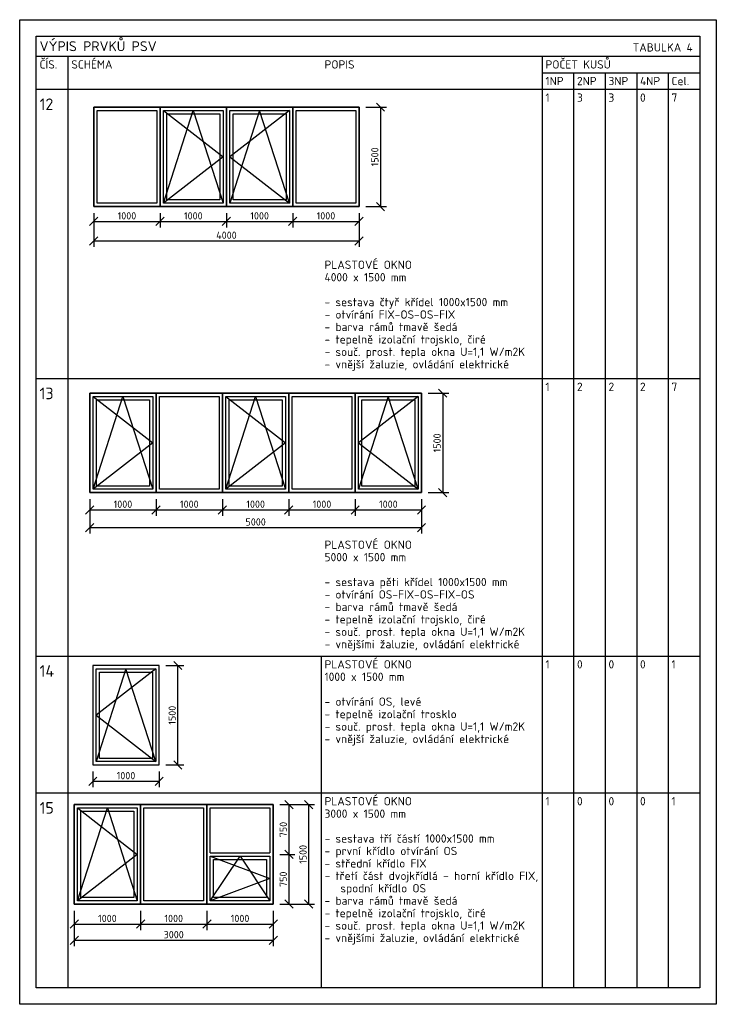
# Model space of a CAD drawing. Header units: millimetres. Extents: x -118752 to 407724, y -73278 to 155058.
# Tile 109 of 256: x -50355 to -39855, y 115672 to 130522. Entities that reach past the tile are written whole.
import ezdxf

# ---------------------------------------------------------------- set-up
doc = ezdxf.new("R2010")
doc.units = ezdxf.units.MM
doc.header["$LTSCALE"] = 10
doc.linetypes.add('DASH', pattern=[0.75, 0.5, -0.25])
for name, color, linetype, lineweight in [('CKKOTY', 3, 'Continuous', 25), ('CKTABULKY', 7, 'Continuous', 25), ('pohledy', 7, 'Continuous', 25)]:
    doc.layers.add(name, color=color, linetype=linetype, lineweight=lineweight)
doc.styles.get("Standard").update_dxf_attribs({"font": 'isocpeur.ttf'})
doc.styles.add('TABULKY', font='isocpeur.ttf')
doc.dimstyles.new('CADKON obrazky', dxfattribs={"dimscale": 50, "dimtxt": 2.2, "dimasz": 2.5, "dimexe": 1.8, "dimexo": 2, "dimgap": 0.6, "dimtad": 1, "dimrnd": 1, "dimtxsty": 'Standard', "dimblk1": 'OBLIQUE', "dimblk2": 'OBLIQUE', "dimsah": 1, "dimcen": 2.5, "dimadec": 1, "dimazin": 2, "dimtfac": 1, "dimtdec": 4, "dimtix": 1, "dimtmove": 2, "dimatfit": 3, "dimldrblk": 'OPEN30', "dimfxl": 5, "dimfxlon": 1, "dimtolj": 1, "dimarcsym": 0})

# ---------------------------------------------------------------- blocks, each defined once
blk = doc.blocks.new('_OBLIQUE')
at = {"color": 0, "linetype": 'ByBlock'}
blk.add_line((-0.5, -0.5), (0.5, 0.5), dxfattribs=at)
blk = doc.blocks.new('*D8506')
at = {"layer": 'CKKOTY', "color": 0, "lineweight": -2}
for p, q in [((-49253, 119182), (-49253, 118946)), ((-48253, 119182), (-48253, 118946)), ((-49253, 119036), (-48253, 119036))]:
    blk.add_line(p, q, dxfattribs=at)
at = {"layer": 'Defpoints', "color": 0}
for p in [(-49253, 119282), (-48253, 119282), (-48253, 119036)]:
    blk.add_point(p, dxfattribs=at)
at = {"layer": 'CKKOTY', "color": 0, "lineweight": -2, "xscale": 125, "yscale": 125, "zscale": 125, "rotation": 180}
blk.add_blockref('_OBLIQUE', (-49253, 119036), dxfattribs=at)
at = {"layer": 'CKKOTY', "color": 0, "lineweight": -2, "xscale": 125, "yscale": 125, "zscale": 125}
blk.add_blockref('_OBLIQUE', (-48253, 119036), dxfattribs=at)
at = {"layer": 'CKKOTY', "color": 0, "insert": (-48753, 119121), "char_height": 110, "attachment_point": 5}
blk.add_mtext('\\A1;1000', dxfattribs=at)
blk = doc.blocks.new('_Open30')
at = {"color": 0, "lineweight": -2}
for p, q in [((-1, 0.27), (0, 0)), ((0, 0), (-1, -0.27)), ((0, 0), (-1, 0))]:
    blk.add_line(p, q, dxfattribs=at)
blk = doc.blocks.new('*D8507')
at = {"layer": 'CKKOTY', "color": 0, "lineweight": -2}
for p, q in [((-48153, 120782), (-47882, 120782)), ((-47972, 119282), (-47972, 120782)), ((-48153, 119282), (-47882, 119282))]:
    blk.add_line(p, q, dxfattribs=at)
at = {"layer": 'Defpoints', "color": 0}
for p in [(-48253, 120782), (-47972, 120782), (-48253, 119282)]:
    blk.add_point(p, dxfattribs=at)
at = {"layer": 'CKKOTY', "color": 0, "lineweight": -2, "xscale": 125, "yscale": 125, "zscale": 125}
for p, rotation in [((-47972, 120782), 90), ((-47972, 119282), 270)]:
    blk.add_blockref('_OBLIQUE', p, dxfattribs=dict(at, rotation=rotation))
at = {"layer": 'CKKOTY', "color": 0, "insert": (-48057, 120032), "char_height": 110, "attachment_point": 5, "rotation": 90}
blk.add_mtext('\\A1;1500', dxfattribs=at)
blk = doc.blocks.new('*D8508')
at = {"layer": 'CKKOTY', "color": 0, "lineweight": -2}
for p, q in [((-49239, 127603), (-49239, 127389)), ((-48239, 127603), (-48239, 127389)), ((-49239, 127479), (-48239, 127479))]:
    blk.add_line(p, q, dxfattribs=at)
at = {"layer": 'Defpoints', "color": 0}
for p in [(-49239, 127703), (-48239, 127703), (-48239, 127479)]:
    blk.add_point(p, dxfattribs=at)
at = {"layer": 'CKKOTY', "color": 0, "lineweight": -2, "xscale": 125, "yscale": 125, "zscale": 125, "rotation": 180}
blk.add_blockref('_OBLIQUE', (-49239, 127479), dxfattribs=at)
at = {"layer": 'CKKOTY', "color": 0, "lineweight": -2, "xscale": 125, "yscale": 125, "zscale": 125}
blk.add_blockref('_OBLIQUE', (-48239, 127479), dxfattribs=at)
at = {"layer": 'CKKOTY', "color": 0, "insert": (-48739, 127564), "char_height": 110, "attachment_point": 5}
blk.add_mtext('\\A1;1000', dxfattribs=at)
blk = doc.blocks.new('*D8509')
at = {"layer": 'CKKOTY', "color": 0, "lineweight": -2}
for p, q in [((-48239, 127603), (-48239, 127389)), ((-47239, 127603), (-47239, 127389)), ((-48239, 127479), (-47239, 127479))]:
    blk.add_line(p, q, dxfattribs=at)
at = {"layer": 'Defpoints', "color": 0}
for p in [(-48239, 127703), (-47239, 127703), (-47239, 127479)]:
    blk.add_point(p, dxfattribs=at)
at = {"layer": 'CKKOTY', "color": 0, "lineweight": -2, "xscale": 125, "yscale": 125, "zscale": 125, "rotation": 180}
blk.add_blockref('_OBLIQUE', (-48239, 127479), dxfattribs=at)
at = {"layer": 'CKKOTY', "color": 0, "lineweight": -2, "xscale": 125, "yscale": 125, "zscale": 125}
blk.add_blockref('_OBLIQUE', (-47239, 127479), dxfattribs=at)
at = {"layer": 'CKKOTY', "color": 0, "insert": (-47739, 127564), "char_height": 110, "attachment_point": 5}
blk.add_mtext('\\A1;1000', dxfattribs=at)
blk = doc.blocks.new('*D8510')
at = {"layer": 'CKKOTY', "color": 0, "lineweight": -2}
for p, q in [((-47239, 127603), (-47239, 127389)), ((-46239, 127603), (-46239, 127389)), ((-47239, 127479), (-46239, 127479))]:
    blk.add_line(p, q, dxfattribs=at)
at = {"layer": 'Defpoints', "color": 0}
for p in [(-47239, 127703), (-46239, 127703), (-46239, 127479)]:
    blk.add_point(p, dxfattribs=at)
at = {"layer": 'CKKOTY', "color": 0, "lineweight": -2, "xscale": 125, "yscale": 125, "zscale": 125, "rotation": 180}
blk.add_blockref('_OBLIQUE', (-47239, 127479), dxfattribs=at)
at = {"layer": 'CKKOTY', "color": 0, "lineweight": -2, "xscale": 125, "yscale": 125, "zscale": 125}
blk.add_blockref('_OBLIQUE', (-46239, 127479), dxfattribs=at)
at = {"layer": 'CKKOTY', "color": 0, "insert": (-46739, 127564), "char_height": 110, "attachment_point": 5}
blk.add_mtext('\\A1;1000', dxfattribs=at)
blk = doc.blocks.new('*D8511')
at = {"layer": 'CKKOTY', "color": 0, "lineweight": -2}
for p, q in [((-46239, 127603), (-46239, 127389)), ((-45239, 127603), (-45239, 127389)), ((-46239, 127479), (-45239, 127479))]:
    blk.add_line(p, q, dxfattribs=at)
at = {"layer": 'Defpoints', "color": 0}
for p in [(-46239, 127703), (-45239, 127703), (-45239, 127479)]:
    blk.add_point(p, dxfattribs=at)
at = {"layer": 'CKKOTY', "color": 0, "lineweight": -2, "xscale": 125, "yscale": 125, "zscale": 125, "rotation": 180}
blk.add_blockref('_OBLIQUE', (-46239, 127479), dxfattribs=at)
at = {"layer": 'CKKOTY', "color": 0, "lineweight": -2, "xscale": 125, "yscale": 125, "zscale": 125}
blk.add_blockref('_OBLIQUE', (-45239, 127479), dxfattribs=at)
at = {"layer": 'CKKOTY', "color": 0, "insert": (-45739, 127564), "char_height": 110, "attachment_point": 5}
blk.add_mtext('\\A1;1000', dxfattribs=at)
blk = doc.blocks.new('*D8512')
at = {"layer": 'CKKOTY', "color": 0, "lineweight": -2}
for p, q in [((-49239, 127436), (-49239, 127096)), ((-45239, 127436), (-45239, 127096)), ((-49239, 127186), (-45239, 127186))]:
    blk.add_line(p, q, dxfattribs=at)
at = {"layer": 'Defpoints', "color": 0}
for p in [(-49239, 127703), (-45239, 127703), (-45239, 127186)]:
    blk.add_point(p, dxfattribs=at)
at = {"layer": 'CKKOTY', "color": 0, "lineweight": -2, "xscale": 125, "yscale": 125, "zscale": 125, "rotation": 180}
blk.add_blockref('_OBLIQUE', (-49239, 127186), dxfattribs=at)
at = {"layer": 'CKKOTY', "color": 0, "lineweight": -2, "xscale": 125, "yscale": 125, "zscale": 125}
blk.add_blockref('_OBLIQUE', (-45239, 127186), dxfattribs=at)
at = {"layer": 'CKKOTY', "color": 0, "insert": (-47239, 127271), "char_height": 110, "attachment_point": 5}
blk.add_mtext('\\A1;4000', dxfattribs=at)
blk = doc.blocks.new('*D8513')
at = {"layer": 'CKKOTY', "color": 0, "lineweight": -2}
for p, q in [((-45139, 129203), (-44827, 129203)), ((-44917, 129203), (-44917, 127703)), ((-45139, 127703), (-44827, 127703))]:
    blk.add_line(p, q, dxfattribs=at)
at = {"layer": 'Defpoints', "color": 0}
for p in [(-45239, 129203), (-45239, 127703), (-44917, 127703)]:
    blk.add_point(p, dxfattribs=at)
at = {"layer": 'CKKOTY', "color": 0, "lineweight": -2, "xscale": 125, "yscale": 125, "zscale": 125}
for p, rotation in [((-44917, 129203), 90), ((-44917, 127703), 270)]:
    blk.add_blockref('_OBLIQUE', p, dxfattribs=dict(at, rotation=rotation))
at = {"layer": 'CKKOTY', "color": 0, "insert": (-45002, 128453), "char_height": 110, "attachment_point": 5, "rotation": 90}
blk.add_mtext('\\A1;1500', dxfattribs=at)
blk = doc.blocks.new('*D8519')
at = {"layer": 'CKKOTY', "color": 0, "lineweight": -2}
for p, q in [((-49299, 123289), (-49299, 123039)), ((-48299, 123289), (-48299, 123039)), ((-49299, 123129), (-48299, 123129))]:
    blk.add_line(p, q, dxfattribs=at)
at = {"layer": 'Defpoints', "color": 0}
for p in [(-49299, 123389), (-48299, 123389), (-48299, 123129)]:
    blk.add_point(p, dxfattribs=at)
at = {"layer": 'CKKOTY', "color": 0, "lineweight": -2, "xscale": 125, "yscale": 125, "zscale": 125, "rotation": 180}
blk.add_blockref('_OBLIQUE', (-49299, 123129), dxfattribs=at)
at = {"layer": 'CKKOTY', "color": 0, "lineweight": -2, "xscale": 125, "yscale": 125, "zscale": 125}
blk.add_blockref('_OBLIQUE', (-48299, 123129), dxfattribs=at)
at = {"layer": 'CKKOTY', "color": 0, "insert": (-48799, 123214), "char_height": 110, "attachment_point": 5}
blk.add_mtext('\\A1;1000', dxfattribs=at)
blk = doc.blocks.new('*D8520')
at = {"layer": 'CKKOTY', "color": 0, "lineweight": -2}
for p, q in [((-48299, 123289), (-48299, 123039)), ((-47299, 123289), (-47299, 123039)), ((-48299, 123129), (-47299, 123129))]:
    blk.add_line(p, q, dxfattribs=at)
at = {"layer": 'Defpoints', "color": 0}
for p in [(-48299, 123389), (-47299, 123389), (-47299, 123129)]:
    blk.add_point(p, dxfattribs=at)
at = {"layer": 'CKKOTY', "color": 0, "lineweight": -2, "xscale": 125, "yscale": 125, "zscale": 125, "rotation": 180}
blk.add_blockref('_OBLIQUE', (-48299, 123129), dxfattribs=at)
at = {"layer": 'CKKOTY', "color": 0, "lineweight": -2, "xscale": 125, "yscale": 125, "zscale": 125}
blk.add_blockref('_OBLIQUE', (-47299, 123129), dxfattribs=at)
at = {"layer": 'CKKOTY', "color": 0, "insert": (-47799, 123214), "char_height": 110, "attachment_point": 5}
blk.add_mtext('\\A1;1000', dxfattribs=at)
blk = doc.blocks.new('*D8521')
at = {"layer": 'CKKOTY', "color": 0, "lineweight": -2}
for p, q in [((-47299, 123289), (-47299, 123039)), ((-46299, 123289), (-46299, 123039)), ((-47299, 123129), (-46299, 123129))]:
    blk.add_line(p, q, dxfattribs=at)
at = {"layer": 'Defpoints', "color": 0}
for p in [(-47299, 123389), (-46299, 123389), (-46299, 123129)]:
    blk.add_point(p, dxfattribs=at)
at = {"layer": 'CKKOTY', "color": 0, "lineweight": -2, "xscale": 125, "yscale": 125, "zscale": 125, "rotation": 180}
blk.add_blockref('_OBLIQUE', (-47299, 123129), dxfattribs=at)
at = {"layer": 'CKKOTY', "color": 0, "lineweight": -2, "xscale": 125, "yscale": 125, "zscale": 125}
blk.add_blockref('_OBLIQUE', (-46299, 123129), dxfattribs=at)
at = {"layer": 'CKKOTY', "color": 0, "insert": (-46799, 123214), "char_height": 110, "attachment_point": 5}
blk.add_mtext('\\A1;1000', dxfattribs=at)
blk = doc.blocks.new('*D8522')
at = {"layer": 'CKKOTY', "color": 0, "lineweight": -2}
for p, q in [((-46299, 123289), (-46299, 123039)), ((-45299, 123289), (-45299, 123039)), ((-46299, 123129), (-45299, 123129))]:
    blk.add_line(p, q, dxfattribs=at)
at = {"layer": 'Defpoints', "color": 0}
for p in [(-46299, 123389), (-45299, 123389), (-45299, 123129)]:
    blk.add_point(p, dxfattribs=at)
at = {"layer": 'CKKOTY', "color": 0, "lineweight": -2, "xscale": 125, "yscale": 125, "zscale": 125, "rotation": 180}
blk.add_blockref('_OBLIQUE', (-46299, 123129), dxfattribs=at)
at = {"layer": 'CKKOTY', "color": 0, "lineweight": -2, "xscale": 125, "yscale": 125, "zscale": 125}
blk.add_blockref('_OBLIQUE', (-45299, 123129), dxfattribs=at)
at = {"layer": 'CKKOTY', "color": 0, "insert": (-45799, 123214), "char_height": 110, "attachment_point": 5}
blk.add_mtext('\\A1;1000', dxfattribs=at)
blk = doc.blocks.new('*D8523')
at = {"layer": 'CKKOTY', "color": 0, "lineweight": -2}
for p, q in [((-45299, 123289), (-45299, 123039)), ((-44299, 123289), (-44299, 123039)), ((-45299, 123129), (-44299, 123129))]:
    blk.add_line(p, q, dxfattribs=at)
at = {"layer": 'Defpoints', "color": 0}
for p in [(-45299, 123389), (-44299, 123389), (-44299, 123129)]:
    blk.add_point(p, dxfattribs=at)
at = {"layer": 'CKKOTY', "color": 0, "lineweight": -2, "xscale": 125, "yscale": 125, "zscale": 125, "rotation": 180}
blk.add_blockref('_OBLIQUE', (-45299, 123129), dxfattribs=at)
at = {"layer": 'CKKOTY', "color": 0, "lineweight": -2, "xscale": 125, "yscale": 125, "zscale": 125}
blk.add_blockref('_OBLIQUE', (-44299, 123129), dxfattribs=at)
at = {"layer": 'CKKOTY', "color": 0, "insert": (-44799, 123214), "char_height": 110, "attachment_point": 5}
blk.add_mtext('\\A1;1000', dxfattribs=at)
blk = doc.blocks.new('*D8524')
at = {"layer": 'CKKOTY', "color": 0, "lineweight": -2}
for p, q in [((-49299, 123112), (-49299, 122772)), ((-44299, 123112), (-44299, 122772)), ((-49299, 122862), (-44299, 122862))]:
    blk.add_line(p, q, dxfattribs=at)
at = {"layer": 'Defpoints', "color": 0}
for p in [(-49299, 123389), (-44299, 123389), (-44299, 122862)]:
    blk.add_point(p, dxfattribs=at)
at = {"layer": 'CKKOTY', "color": 0, "lineweight": -2, "xscale": 125, "yscale": 125, "zscale": 125, "rotation": 180}
blk.add_blockref('_OBLIQUE', (-49299, 122862), dxfattribs=at)
at = {"layer": 'CKKOTY', "color": 0, "lineweight": -2, "xscale": 125, "yscale": 125, "zscale": 125}
blk.add_blockref('_OBLIQUE', (-44299, 122862), dxfattribs=at)
at = {"layer": 'CKKOTY', "color": 0, "insert": (-46799, 122947), "char_height": 110, "attachment_point": 5}
blk.add_mtext('\\A1;5000', dxfattribs=at)
blk = doc.blocks.new('*D8525')
at = {"layer": 'CKKOTY', "color": 0, "lineweight": -2}
for p, q in [((-44199, 124889), (-43889, 124889)), ((-43979, 124889), (-43979, 123389)), ((-44199, 123389), (-43889, 123389))]:
    blk.add_line(p, q, dxfattribs=at)
at = {"layer": 'Defpoints', "color": 0}
for p in [(-44299, 124889), (-44299, 123389), (-43979, 123389)]:
    blk.add_point(p, dxfattribs=at)
at = {"layer": 'CKKOTY', "color": 0, "lineweight": -2, "xscale": 125, "yscale": 125, "zscale": 125}
for p, rotation in [((-43979, 124889), 90), ((-43979, 123389), 270)]:
    blk.add_blockref('_OBLIQUE', p, dxfattribs=dict(at, rotation=rotation))
at = {"layer": 'CKKOTY', "color": 0, "insert": (-44064, 124139), "char_height": 110, "attachment_point": 5, "rotation": 90}
blk.add_mtext('\\A1;1500', dxfattribs=at)
blk = doc.blocks.new('*D8526')
at = {"layer": 'CKKOTY', "color": 0, "lineweight": -2}
for p, q in [((-49534, 116888), (-49534, 116548)), ((-46534, 116888), (-46534, 116548)), ((-49534, 116638), (-46534, 116638))]:
    blk.add_line(p, q, dxfattribs=at)
at = {"layer": 'Defpoints', "color": 0}
for p in [(-49534, 117183), (-46534, 117183), (-46534, 116638)]:
    blk.add_point(p, dxfattribs=at)
at = {"layer": 'CKKOTY', "color": 0, "lineweight": -2, "xscale": 125, "yscale": 125, "zscale": 125, "rotation": 180}
blk.add_blockref('_OBLIQUE', (-49534, 116638), dxfattribs=at)
at = {"layer": 'CKKOTY', "color": 0, "lineweight": -2, "xscale": 125, "yscale": 125, "zscale": 125}
blk.add_blockref('_OBLIQUE', (-46534, 116638), dxfattribs=at)
at = {"layer": 'CKKOTY', "color": 0, "insert": (-48034, 116723), "char_height": 110, "attachment_point": 5}
blk.add_mtext('\\A1;3000', dxfattribs=at)
blk = doc.blocks.new('*D8527')
at = {"layer": 'CKKOTY', "color": 0, "lineweight": -2}
for p, q in [((-46434, 118683), (-46208, 118683)), ((-46298, 118683), (-46298, 117933)), ((-46434, 117933), (-46208, 117933))]:
    blk.add_line(p, q, dxfattribs=at)
at = {"layer": 'Defpoints', "color": 0}
for p in [(-46534, 118683), (-46534, 117933), (-46298, 117933)]:
    blk.add_point(p, dxfattribs=at)
at = {"layer": 'CKKOTY', "color": 0, "lineweight": -2, "xscale": 125, "yscale": 125, "zscale": 125}
for p, rotation in [((-46298, 118683), 90), ((-46298, 117933), 270)]:
    blk.add_blockref('_OBLIQUE', p, dxfattribs=dict(at, rotation=rotation))
at = {"layer": 'CKKOTY', "color": 0, "insert": (-46383, 118308), "char_height": 110, "attachment_point": 5, "rotation": 90}
blk.add_mtext('\\A1;750', dxfattribs=at)
blk = doc.blocks.new('*D8528')
at = {"layer": 'CKKOTY', "color": 0, "lineweight": -2}
for p, q in [((-46434, 117933), (-46208, 117933)), ((-46298, 117933), (-46298, 117183)), ((-46434, 117183), (-46208, 117183))]:
    blk.add_line(p, q, dxfattribs=at)
at = {"layer": 'Defpoints', "color": 0}
for p in [(-46534, 117933), (-46534, 117183), (-46298, 117183)]:
    blk.add_point(p, dxfattribs=at)
at = {"layer": 'CKKOTY', "color": 0, "lineweight": -2, "xscale": 125, "yscale": 125, "zscale": 125}
for p, rotation in [((-46298, 117933), 90), ((-46298, 117183), 270)]:
    blk.add_blockref('_OBLIQUE', p, dxfattribs=dict(at, rotation=rotation))
at = {"layer": 'CKKOTY', "color": 0, "insert": (-46383, 117558), "char_height": 110, "attachment_point": 5, "rotation": 90}
blk.add_mtext('\\A1;750', dxfattribs=at)
blk = doc.blocks.new('*D8529')
at = {"layer": 'CKKOTY', "color": 0, "lineweight": -2}
for p, q in [((-46250, 118683), (-45910, 118683)), ((-46000, 118683), (-46000, 117183)), ((-46250, 117183), (-45910, 117183))]:
    blk.add_line(p, q, dxfattribs=at)
at = {"layer": 'Defpoints', "color": 0}
for p in [(-46534, 118683), (-46534, 117183), (-46000, 117183)]:
    blk.add_point(p, dxfattribs=at)
at = {"layer": 'CKKOTY', "color": 0, "lineweight": -2, "xscale": 125, "yscale": 125, "zscale": 125}
for p, rotation in [((-46000, 118683), 90), ((-46000, 117183), 270)]:
    blk.add_blockref('_OBLIQUE', p, dxfattribs=dict(at, rotation=rotation))
at = {"layer": 'CKKOTY', "color": 0, "insert": (-46085, 117933), "char_height": 110, "attachment_point": 5, "rotation": 90}
blk.add_mtext('\\A1;1500', dxfattribs=at)
blk = doc.blocks.new('*D8530')
at = {"layer": 'CKKOTY', "color": 0, "lineweight": -2}
for p, q in [((-49534, 117083), (-49534, 116792)), ((-48534, 117083), (-48534, 116792)), ((-49534, 116882), (-48534, 116882))]:
    blk.add_line(p, q, dxfattribs=at)
at = {"layer": 'Defpoints', "color": 0}
for p in [(-49534, 117183), (-48534, 117183), (-48534, 116882)]:
    blk.add_point(p, dxfattribs=at)
at = {"layer": 'CKKOTY', "color": 0, "lineweight": -2, "xscale": 125, "yscale": 125, "zscale": 125, "rotation": 180}
blk.add_blockref('_OBLIQUE', (-49534, 116882), dxfattribs=at)
at = {"layer": 'CKKOTY', "color": 0, "lineweight": -2, "xscale": 125, "yscale": 125, "zscale": 125}
blk.add_blockref('_OBLIQUE', (-48534, 116882), dxfattribs=at)
at = {"layer": 'CKKOTY', "color": 0, "insert": (-49034, 116967), "char_height": 110, "attachment_point": 5}
blk.add_mtext('\\A1;1000', dxfattribs=at)
blk = doc.blocks.new('*D8531')
at = {"layer": 'CKKOTY', "color": 0, "lineweight": -2}
for p, q in [((-48534, 117083), (-48534, 116792)), ((-47534, 117083), (-47534, 116792)), ((-48534, 116882), (-47534, 116882))]:
    blk.add_line(p, q, dxfattribs=at)
at = {"layer": 'Defpoints', "color": 0}
for p in [(-48534, 117183), (-47534, 117183), (-47534, 116882)]:
    blk.add_point(p, dxfattribs=at)
at = {"layer": 'CKKOTY', "color": 0, "lineweight": -2, "xscale": 125, "yscale": 125, "zscale": 125, "rotation": 180}
blk.add_blockref('_OBLIQUE', (-48534, 116882), dxfattribs=at)
at = {"layer": 'CKKOTY', "color": 0, "lineweight": -2, "xscale": 125, "yscale": 125, "zscale": 125}
blk.add_blockref('_OBLIQUE', (-47534, 116882), dxfattribs=at)
at = {"layer": 'CKKOTY', "color": 0, "insert": (-48034, 116967), "char_height": 110, "attachment_point": 5}
blk.add_mtext('\\A1;1000', dxfattribs=at)
blk = doc.blocks.new('*D8532')
at = {"layer": 'CKKOTY', "color": 0, "lineweight": -2}
for p, q in [((-47534, 117083), (-47534, 116792)), ((-46534, 117083), (-46534, 116792)), ((-47534, 116882), (-46534, 116882))]:
    blk.add_line(p, q, dxfattribs=at)
at = {"layer": 'Defpoints', "color": 0}
for p in [(-47534, 117183), (-46534, 117183), (-46534, 116882)]:
    blk.add_point(p, dxfattribs=at)
at = {"layer": 'CKKOTY', "color": 0, "lineweight": -2, "xscale": 125, "yscale": 125, "zscale": 125, "rotation": 180}
blk.add_blockref('_OBLIQUE', (-47534, 116882), dxfattribs=at)
at = {"layer": 'CKKOTY', "color": 0, "lineweight": -2, "xscale": 125, "yscale": 125, "zscale": 125}
blk.add_blockref('_OBLIQUE', (-46534, 116882), dxfattribs=at)
at = {"layer": 'CKKOTY', "color": 0, "insert": (-47034, 116967), "char_height": 110, "attachment_point": 5}
blk.add_mtext('\\A1;1000', dxfattribs=at)
blk = doc.blocks.new('ABCK_BLKTAB_1457013189_0_4')
at = {"layer": 'CKTABULKY'}
for p, q in [((5, 1.5), (0, 1.5)), ((0, 1.5), (0, 0)), ((5, 0), (5, 1.5)), ((0, 0), (5, 0))]:
    blk.add_line(p, q, dxfattribs=at)
at = {"layer": 'CKTABULKY', "linetype": 'DASH', "ltscale": 15}
for p, q in [((0.05, 1.45), (0.95, 0.75)), ((0.05, 0.05), (0.5, 1.45)), ((0.5, 1.45), (0.95, 0.05)), ((2.05, 1.45), (2.95, 0.75)), ((2.05, 0.05), (2.5, 1.45)), ((2.5, 1.45), (2.95, 0.05)), ((4.95, 1.45), (4.05, 0.75)), ((4.5, 1.45), (4.05, 0.05)), ((4.95, 0.05), (4.5, 1.45)), ((0.95, 0.75), (0.05, 0.05)), ((2.95, 0.75), (2.05, 0.05)), ((4.05, 0.75), (4.95, 0.05))]:
    blk.add_line(p, q, dxfattribs=at)
at = {"layer": 'CKTABULKY'}
for points in [[(0, 1.5), (1, 1.5), (1, 0), (0, 0), (0, 1.5)], [(1, 1.5), (2, 1.5), (2, 0), (1, 0), (1, 1.5)], [(2, 1.5), (3, 1.5), (3, 0), (2, 0), (2, 1.5)], [(3, 1.5), (4, 1.5), (4, 0), (3, 0), (3, 1.5)], [(4, 1.5), (5, 1.5), (5, 0), (4, 0), (4, 1.5)], [(0.05, 1.45), (0.95, 1.45), (0.95, 0.05), (0.05, 0.05), (0.05, 1.45)], [(0.1, 1.4), (0.9, 1.4), (0.9, 0.1), (0.1, 0.1), (0.1, 1.4)], [(1.05, 1.45), (1.95, 1.45), (1.95, 0.05), (1.05, 0.05), (1.05, 1.45)], [(2.05, 1.45), (2.95, 1.45), (2.95, 0.05), (2.05, 0.05), (2.05, 1.45)], [(2.1, 1.4), (2.9, 1.4), (2.9, 0.1), (2.1, 0.1), (2.1, 1.4)], [(3.05, 1.45), (3.95, 1.45), (3.95, 0.05), (3.05, 0.05), (3.05, 1.45)], [(4.05, 1.45), (4.95, 1.45), (4.95, 0.05), (4.05, 0.05), (4.05, 1.45)], [(4.1, 1.4), (4.9, 1.4), (4.9, 0.1), (4.1, 0.1), (4.1, 1.4)]]:
    blk.add_lwpolyline(points, dxfattribs=at)
blk = doc.blocks.new('ABCK_BLKTAB_1457013189_0_10')
at = {"layer": 'CKTABULKY'}
for p, q in [((4, 1.5), (0, 1.5)), ((0, 1.5), (0, 0)), ((4, 0), (4, 1.5)), ((0, 0), (4, 0))]:
    blk.add_line(p, q, dxfattribs=at)
at = {"layer": 'CKTABULKY', "linetype": 'DASH', "ltscale": 15}
for p, q in [((1.05, 1.45), (1.95, 0.75)), ((1.05, 0.05), (1.5, 1.45)), ((1.5, 1.45), (1.95, 0.05)), ((2.95, 1.45), (2.05, 0.75)), ((2.5, 1.45), (2.05, 0.05)), ((2.95, 0.05), (2.5, 1.45)), ((1.95, 0.75), (1.05, 0.05)), ((2.05, 0.75), (2.95, 0.05))]:
    blk.add_line(p, q, dxfattribs=at)
at = {"layer": 'CKTABULKY'}
for points in [[(0, 1.5), (1, 1.5), (1, 0), (0, 0), (0, 1.5)], [(1, 1.5), (2, 1.5), (2, 0), (1, 0), (1, 1.5)], [(2, 1.5), (3, 1.5), (3, 0), (2, 0), (2, 1.5)], [(3, 1.5), (4, 1.5), (4, 0), (3, 0), (3, 1.5)], [(0.05, 1.45), (0.95, 1.45), (0.95, 0.05), (0.05, 0.05), (0.05, 1.45)], [(1.05, 1.45), (1.95, 1.45), (1.95, 0.05), (1.05, 0.05), (1.05, 1.45)], [(1.1, 1.4), (1.9, 1.4), (1.9, 0.1), (1.1, 0.1), (1.1, 1.4)], [(2.05, 1.45), (2.95, 1.45), (2.95, 0.05), (2.05, 0.05), (2.05, 1.45)], [(2.1, 1.4), (2.9, 1.4), (2.9, 0.1), (2.1, 0.1), (2.1, 1.4)], [(3.05, 1.45), (3.95, 1.45), (3.95, 0.05), (3.05, 0.05), (3.05, 1.45)]]:
    blk.add_lwpolyline(points, dxfattribs=at)
blk = doc.blocks.new('ABCK_BLKTAB_1457013189_0_22')
at = {"layer": 'CKTABULKY'}
for p, q in [((1, 1.5), (0, 1.5)), ((0, 1.5), (0, 0)), ((1, 0), (1, 1.5)), ((0, 0), (1, 0))]:
    blk.add_line(p, q, dxfattribs=at)
at = {"layer": 'CKTABULKY', "linetype": 'DASH', "ltscale": 15}
for p, q in [((0.95, 1.45), (0.05, 0.75)), ((0.5, 1.45), (0.05, 0.05)), ((0.95, 0.05), (0.5, 1.45)), ((0.05, 0.75), (0.95, 0.05))]:
    blk.add_line(p, q, dxfattribs=at)
at = {"layer": 'CKTABULKY'}
for points in [[(0.05, 1.45), (0.95, 1.45), (0.95, 0.05), (0.05, 0.05), (0.05, 1.45)], [(0.1, 1.4), (0.9, 1.4), (0.9, 0.1), (0.1, 0.1), (0.1, 1.4)]]:
    blk.add_lwpolyline(points, dxfattribs=at)
blk = doc.blocks.new('ABCK_BLKTAB_1457013189_0_23')
at = {"layer": 'CKTABULKY'}
for p, q in [((3, 1.5), (0, 1.5)), ((0, 1.5), (0, 0)), ((3, 0), (3, 1.5)), ((2.05, 0.775), (2.95, 0.775)), ((2.05, 0.725), (2.95, 0.725)), ((0, 0), (3, 0))]:
    blk.add_line(p, q, dxfattribs=at)
at = {"layer": 'CKTABULKY', "linetype": 'DASH', "ltscale": 15}
for p, q in [((0.05, 1.45), (0.95, 0.75)), ((0.05, 0.05), (0.5, 1.45)), ((0.5, 1.45), (0.95, 0.05)), ((0.95, 0.75), (0.05, 0.05)), ((2.05, 0.725), (2.95, 0.388)), ((2.05, 0.05), (2.5, 0.725)), ((2.5, 0.725), (2.95, 0.05)), ((2.95, 0.388), (2.05, 0.05))]:
    blk.add_line(p, q, dxfattribs=at)
at = {"layer": 'CKTABULKY'}
for points in [[(0, 1.5), (1, 1.5), (1, 0), (0, 0), (0, 1.5)], [(1, 1.5), (2, 1.5), (2, 0), (1, 0), (1, 1.5)], [(2, 1.5), (3, 1.5), (3, 0), (2, 0), (2, 1.5)], [(0.05, 1.45), (0.95, 1.45), (0.95, 0.05), (0.05, 0.05), (0.05, 1.45)], [(0.1, 1.4), (0.9, 1.4), (0.9, 0.1), (0.1, 0.1), (0.1, 1.4)], [(1.05, 1.45), (1.95, 1.45), (1.95, 0.05), (1.05, 0.05), (1.05, 1.45)], [(2.05, 0.775), (2.05, 1.45), (2.95, 1.45), (2.95, 0.775)], [(2.95, 0.725), (2.95, 0.05), (2.05, 0.05), (2.05, 0.725)], [(2.1, 0.675), (2.9, 0.675), (2.9, 0.1), (2.1, 0.1), (2.1, 0.675)]]:
    blk.add_lwpolyline(points, dxfattribs=at)

msp = doc.modelspace()

# ---------------------------------------------------------------- linework, layer by layer
at = {"layer": 'CKTABULKY', "color": 0, "lineweight": 0}
for p, q in [((-50355.335, 130522.004), (-49855.335, 130522.004)), ((-50355.335, 130522.004), (-50355.335, 130022.004)), ((-39855.335, 130522.004), (-40355.335, 130522.004)), ((-39855.335, 130522.004), (-39855.335, 130022.004))]:
    msp.add_line(p, q, dxfattribs=at)
at = {"layer": 'CKTABULKY', "lineweight": 30}
for p, q in [((-50105.335, 129972.004), (-49762.732, 129972.004)), ((-49762.732, 129972.004), (-43605.335, 129972.004)), ((-49627.519, 129972.004), (-49627.519, 115922.004)), ((-43605.335, 129972.004), (-40105.335, 129972.004)), ((-42480.335, 129972.004), (-42480.335, 115922.004)), ((-42480.335, 129722.004), (-42005.335, 129722.004)), ((-42005.335, 129722.004), (-42005.335, 115922.004)), ((-42005.335, 129722.004), (-41530.335, 129722.004)), ((-41530.335, 129722.004), (-41530.335, 115922.004)), ((-41530.335, 129722.004), (-41055.335, 129722.004)), ((-41055.335, 129722.004), (-41055.335, 115922.004)), ((-41055.335, 129722.004), (-40580.335, 129722.004)), ((-40580.335, 129722.004), (-40580.335, 115922.004)), ((-40580.335, 129722.004), (-40105.335, 129722.004)), ((-40105.335, 129722.004), (-40105.335, 129472.004)), ((-50105.335, 129472.004), (-40105.335, 129472.004)), ((-50105.335, 125110.314), (-40105.335, 125110.314)), ((-50105.335, 120924.276), (-40105.335, 120924.276)), ((-45810.592, 120924.276), (-45810.592, 115922.004)), ((-50105.335, 118859.899), (-40105.335, 118859.899))]:
    msp.add_line(p, q, dxfattribs=at)
at = {"layer": 'Defpoints'}
msp.add_lwpolyline([(-50355.335, 130522.004), (-39855.335, 130522.004), (-39855.335, 115672.004), (-50355.335, 115672.004)], close=True, dxfattribs=at)
at = {"layer": 'pohledy'}
msp.add_lwpolyline([(-50105.335, 130272.004), (-40105.335, 130272.004), (-40105.335, 115922.004), (-50105.335, 115922.004)], close=True, dxfattribs=at)

# ---------------------------------------------------------------- block references
at = {"layer": 'CKTABULKY', "xscale": 1000, "yscale": 1000, "zscale": 1000}
for name, p in [('ABCK_BLKTAB_1457013189_0_10', (-49238.794, 127702.651)), ('ABCK_BLKTAB_1457013189_0_4', (-49299.083, 123389.114)), ('ABCK_BLKTAB_1457013189_0_22', (-49253.472, 119281.737)), ('ABCK_BLKTAB_1457013189_0_23', (-49534.375, 117183.23))]:
    msp.add_blockref(name, p, dxfattribs=at)

# ---------------------------------------------------------------- texts
at = {"layer": 'CKTABULKY', "color": 6, "style": 'TABULKY'}
msp.add_text('VÝPIS PRVKŮ PSV', height=150, dxfattribs=at).set_placement((-50055.335, 130047.004))
at = {"layer": 'CKTABULKY', "style": 'TABULKY'}
for s, height, p in [('TABULKA 4', 125, (-41114.377, 130041.592)), ('ČÍS.', 125, (-50055.335, 129784.504)), ('SCHÉMA', 125, (-49577.519, 129784.504)), ('POPIS', 125, (-45760.592, 129784.504)), ('POČET KUSŮ', 125, (-42430.335, 129784.504)), ('1NP', 125, (-42430.335, 129534.504)), ('2NP', 125, (-41955.335, 129534.504)), ('3NP', 125, (-41480.335, 129534.504)), ('4NP', 125, (-41005.335, 129534.504)), ('Cel.', 125, (-40530.335, 129534.504)), ('1', 125, (-42430.335, 129284.504)), ('3', 125, (-41955.335, 129284.504)), ('3', 125, (-41480.335, 129284.504)), ('0', 125, (-41005.335, 129284.504)), ('7', 125, (-40530.335, 129284.504)), ('12', 175, (-50055.335, 129159.189)), ('PLASTOVÉ OKNO ^M', 125, (-45760.592, 126763.12)), ('4000 x 1500 mm^M', 125, (-45760.592, 126575.62)), ('- sestava čtyř křídel 1000x1500 mm^M', 125, (-45760.592, 126200.62)), ('- otvírání FIX-OS-OS-FIX^M', 125, (-45760.592, 126013.12)), ('- barva rámů tmavě šedá^M', 125, (-45760.592, 125825.62)), ('- tepelně izolační trojsklo, čiré^M', 125, (-45760.592, 125638.12)), ('- souč. prost. tepla okna U=1,1 W/m2K^M', 125, (-45760.592, 125450.62)), ('- vnější žaluzie, ovládání elektrické', 125, (-45760.592, 125263.12)), ('1', 125, (-42430.335, 124922.814)), ('2', 125, (-41955.335, 124922.814)), ('2', 125, (-41480.335, 124922.814)), ('2', 125, (-41005.335, 124922.814)), ('7', 125, (-40530.335, 124922.814)), ('13', 175, (-50055.335, 124797.499)), ('PLASTOVÉ OKNO ^M', 125, (-45760.592, 122541.073)), ('5000 x 1500 mm^M', 125, (-45760.592, 122353.573)), ('- sestava pěti křídel 1000x1500 mm^M', 125, (-45760.592, 121978.573)), ('- otvírání OS-FIX-OS-FIX-OS^M', 125, (-45760.592, 121791.073)), ('- barva rámů tmavě šedá^M', 125, (-45760.592, 121603.573)), ('- tepelně izolační trojsklo, čiré^M', 125, (-45760.592, 121416.073)), ('- souč. prost. tepla okna U=1,1 W/m2K^M', 125, (-45760.592, 121228.573)), ('- vnějšími žaluzie, ovládání elektrické', 125, (-45760.592, 121041.073)), ('PLASTOVÉ OKNO ^M', 125, (-45760.592, 120736.776)), ('14', 175, (-50055.335, 120611.461)), ('1', 125, (-42430.335, 120736.776)), ('0', 125, (-41955.335, 120736.776)), ('0', 125, (-41480.335, 120736.776)), ('0', 125, (-41005.335, 120736.776)), ('1', 125, (-40530.335, 120736.776)), ('1000 x 1500 mm^M', 125, (-45760.592, 120549.276)), ('- otvírání OS, levé^M', 125, (-45760.592, 120174.276)), ('- tepelně izolační trosklo^M', 125, (-45760.592, 119986.776)), ('- souč. prost. tepla okna U=1,1 W/m2K^M', 125, (-45760.592, 119799.276)), ('- vnější žaluzie, ovládání elektrické', 125, (-45760.592, 119611.776)), ('PLASTOVÉ OKNO ^M', 125, (-45760.592, 118672.399)), ('15', 175, (-50055.335, 118547.084)), ('1', 125, (-42430.335, 118672.399)), ('0', 125, (-41955.335, 118672.399)), ('0', 125, (-41480.335, 118672.399)), ('0', 125, (-41005.335, 118672.399)), ('1', 125, (-40530.335, 118672.399)), ('3000 x 1500 mm^M', 125, (-45760.592, 118484.899)), ('- sestava tří částí 1000x1500 mm^M', 125, (-45760.592, 118109.899)), ('- první křídlo otvírání OS^M', 125, (-45760.592, 117922.399)), ('- střední křídlo FIX^M', 125, (-45760.592, 117734.899)), ('- třetí část dvojkřídlá - horní křídlo FIX,', 125, (-45760.592, 117547.399)), ('   spodní křídlo OS^M', 125, (-45760.592, 117359.899)), ('- barva rámů tmavě šedá^M', 125, (-45760.592, 117172.399)), ('- tepelně izolační trojsklo, čiré^M', 125, (-45760.592, 116984.899)), ('- souč. prost. tepla okna U=1,1 W/m2K^M', 125, (-45760.592, 116797.399)), ('- vnějšími žaluzie, ovládání elektrické', 125, (-45760.592, 116609.899))]:
    msp.add_text(s, height=height, dxfattribs=at).set_placement(p)

# ---------------------------------------------------------------- dimensions: what is measured, and where the dimension line sits
at = {"layer": 'CKKOTY'}
for base, p1, p2, picture, middle in [((-44916.957, 127702.651), (-45238.794, 129202.651), (-45238.794, 127702.651), '*D8513', (-45001.957, 128452.651)), ((-43978.505, 123389.114), (-44299.083, 124889.114), (-44299.083, 123389.114), '*D8525', (-44063.505, 124139.114)), ((-47971.884, 120781.737), (-48253.472, 119281.737), (-48253.472, 120781.737), '*D8507', (-48056.884, 120031.737)), ((-46297.789, 117933.23), (-46534.375, 118683.23), (-46534.375, 117933.23), '*D8527', (-46382.789, 118308.23)), ((-45999.594, 117183.23), (-46534.375, 118683.23), (-46534.375, 117183.23), '*D8529', (-46084.594, 117933.23))]:
    dim = msp.add_linear_dim(base=base, p1=p1, p2=p2, angle=90, dimstyle='CADKON obrazky', dxfattribs=at)
    dim.commit()
    dim.dimension.update_dxf_attribs({"geometry": picture, "text_midpoint": middle})
for base, p1, p2, picture, middle in [((-48238.794, 127478.806), (-49238.794, 127702.651), (-48238.794, 127702.651), '*D8508', (-48738.794, 127563.806)), ((-45238.794, 127185.93), (-49238.794, 127702.651), (-45238.794, 127702.651), '*D8512', (-47238.794, 127270.93)), ((-48299.083, 123129.284), (-49299.083, 123389.114), (-48299.083, 123389.114), '*D8519', (-48799.083, 123214.284)), ((-44299.083, 122862.181), (-49299.083, 123389.114), (-44299.083, 123389.114), '*D8524', (-46799.083, 122947.181)), ((-48253.472, 119035.898), (-49253.472, 119281.737), (-48253.472, 119281.737), '*D8506', (-48753.472, 119120.898)), ((-46534.375, 116638.244), (-49534.375, 117183.23), (-46534.375, 117183.23), '*D8526', (-48034.375, 116723.244)), ((-48534.375, 116881.508), (-49534.375, 117183.23), (-48534.375, 117183.23), '*D8530', (-49034.375, 116966.508))]:
    dim = msp.add_linear_dim(base=base, p1=p1, p2=p2, dimstyle='CADKON obrazky', dxfattribs=at)
    dim.commit()
    dim.dimension.update_dxf_attribs({"geometry": picture, "text_midpoint": middle})
for base, p1, p2, picture, middle in [((-47238.794, 127478.806), (-48238.794, 127702.651), (-47238.794, 127702.651), '*D8509', (-47738.794, 127563.806)), ((-46238.794, 127478.806), (-47238.794, 127702.651), (-46238.794, 127702.651), '*D8510', (-46738.794, 127563.806)), ((-45238.794, 127478.806), (-46238.794, 127702.651), (-45238.794, 127702.651), '*D8511', (-45738.794, 127563.806)), ((-47299.083, 123129.284), (-48299.083, 123389.114), (-47299.083, 123389.114), '*D8520', (-47799.083, 123214.284)), ((-46299.083, 123129.284), (-47299.083, 123389.114), (-46299.083, 123389.114), '*D8521', (-46799.083, 123214.284)), ((-45299.083, 123129.284), (-46299.083, 123389.114), (-45299.083, 123389.114), '*D8522', (-45799.083, 123214.284)), ((-44299.083, 123129.284), (-45299.083, 123389.114), (-44299.083, 123389.114), '*D8523', (-44799.083, 123214.284)), ((-47534.375, 116881.508), (-48534.375, 117183.23), (-47534.375, 117183.23), '*D8531', (-48034.375, 116966.508)), ((-46534.375, 116881.508), (-47534.375, 117183.23), (-46534.375, 117183.23), '*D8532', (-47034.375, 116966.508))]:
    dim = msp.add_linear_dim(base=base, p1=p1, p2=p2, dimstyle='CADKON obrazky', override={"dimtmove": 2}, dxfattribs=at)
    dim.commit()
    dim.dimension.update_dxf_attribs({"geometry": picture, "text_midpoint": middle})
dim = msp.add_linear_dim(base=(-46297.789, 117183.23), p1=(-46534.375, 117933.23), p2=(-46534.375, 117183.23), angle=90, dimstyle='CADKON obrazky', override={"dimtmove": 2}, dxfattribs=at)
dim.commit()
dim.dimension.update_dxf_attribs({"geometry": '*D8528', "text_midpoint": (-46382.789, 117558.23)})

doc.saveas('drawing.dxf')
